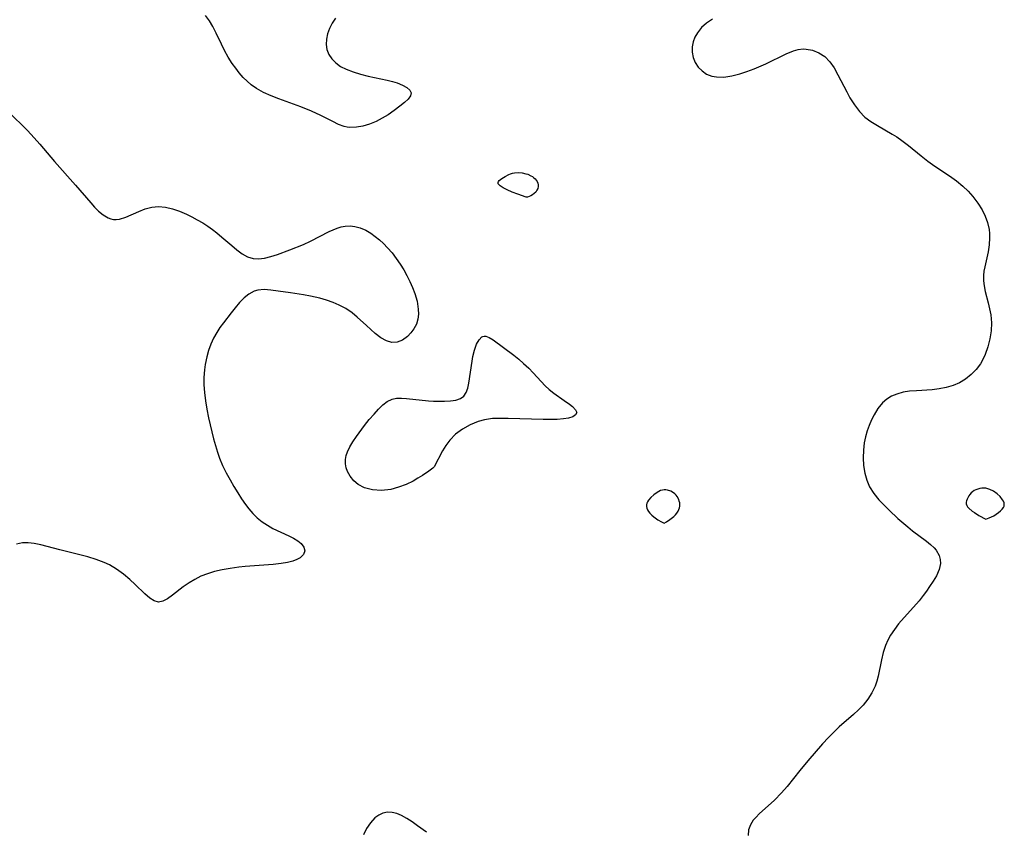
# Model space of a CAD drawing. Header units: inches. Extents: x 1073367 to 1082519, y 1569854 to 1574957.
# Tile 163 of 256: x 1076638 to 1076852, y 1572783 to 1572959. Entities that reach past the tile are written whole.
import ezdxf

# ---------------------------------------------------------------- set-up
doc = ezdxf.new("R2010")
doc.units = ezdxf.units.IN
doc.header["$MEASUREMENT"] = 0
doc.layers.add('CGG_CurvaNivelLidar_v1', color=7, linetype='Continuous', lineweight=30, true_color=0x008008)

msp = doc.modelspace()

# ---------------------------------------------------------------- linework, layer by layer
at = {"layer": 'CGG_CurvaNivelLidar_v1'}
for points in [[(1076707.0467, 1572959.3471, 68.5), (1076706.3553, 1572958.2215, 68.5), (1076705.7722, 1572957.0795, 68.5), (1076705.3312, 1572955.9144, 68.5), (1076705.067, 1572954.751, 68.5), (1076705.0132, 1572953.6071, 68.5), (1076705.2021, 1572952.4936, 68.5), (1076705.6221, 1572951.4435, 68.5), (1076706.2575, 1572950.4836, 68.5), (1076707.1263, 1572949.6115, 68.5), (1076708.1733, 1572948.8625, 68.5), (1076709.3621, 1572948.2357, 68.5), (1076710.8879, 1572947.6518, 68.5), (1076712.5115, 1572947.1742, 68.5), (1076714.1886, 1572946.7505, 68.5), (1076718.3023, 1572945.8445, 68.5), (1076719.4374, 1572945.563, 68.5), (1076720.4925, 1572945.2461, 68.5), (1076721.6533, 1572944.7883, 68.5), (1076722.5952, 1572944.2682, 68.5), (1076723.2517, 1572943.6977, 68.5), (1076723.5388, 1572943.0864, 68.5), (1076723.3816, 1572942.4201, 68.5), (1076722.8484, 1572941.7154, 68.5), (1076722.0442, 1572940.9675, 68.5), (1076721.0555, 1572940.1697, 68.5), (1076719.8401, 1572939.2467, 68.5), (1076718.5076, 1572938.3279, 68.5), (1076717.2406, 1572937.5736, 68.5), (1076715.9123, 1572936.9032, 68.5), (1076714.4798, 1572936.3177, 68.5), (1076713.0325, 1572935.8772, 68.5), (1076711.5964, 1572935.6148, 68.5), (1076710.1966, 1572935.5759, 68.5), (1076709.5982, 1572935.6448, 68.5), (1076708.964, 1572935.7854, 68.5), (1076707.7118, 1572936.2391, 68.5), (1076706.4709, 1572936.847, 68.5), (1076703.8963, 1572938.2083, 68.5), (1076701.8586, 1572939.1024, 68.5), (1076699.4962, 1572940.0336, 68.5), (1076694.7527, 1572941.7683, 68.5), (1076693.0526, 1572942.4389, 68.5), (1076691.4075, 1572943.1862, 68.5), (1076689.8497, 1572944.0544, 68.5), (1076688.7387, 1572944.8338, 68.5), (1076687.8329, 1572945.6092, 68.5), (1076686.9864, 1572946.4571, 68.5), (1076686.1417, 1572947.4254, 68.5), (1076685.3502, 1572948.4475, 68.5), (1076684.6082, 1572949.5119, 68.5), (1076683.7464, 1572950.888, 68.5), (1076682.9552, 1572952.2953, 68.5), (1076682.2345, 1572953.7158, 68.5), (1076681.1248, 1572956.0999, 68.5), (1076680.4119, 1572957.5076, 68.5), (1076679.6485, 1572958.7866, 68.5), (1076678.8143, 1572959.8817, 68.5)], [(1076789.0091, 1572959.0877, 69), (1076787.7425, 1572958.2734, 69), (1076786.6404, 1572957.2957, 69), (1076785.7426, 1572956.1759, 69), (1076785.203, 1572955.1934, 69), (1076784.8302, 1572954.1563, 69), (1076784.634, 1572953.0897, 69), (1076784.6339, 1572951.9223, 69), (1076784.847, 1572950.7857, 69), (1076785.2666, 1572949.7187, 69), (1076785.9229, 1572948.7159, 69), (1076786.7676, 1572947.8602, 69), (1076787.7689, 1572947.1834, 69), (1076788.9054, 1572946.7275, 69), (1076789.8828, 1572946.5485, 69), (1076791.5116, 1572946.5397, 69), (1076793.2335, 1572946.7861, 69), (1076795.0083, 1572947.2262, 69), (1076796.5372, 1572947.7189, 69), (1076798.0658, 1572948.2925, 69), (1076800.6062, 1572949.3871, 69), (1076805.0869, 1572951.589, 69), (1076806.6201, 1572952.221, 69), (1076807.6701, 1572952.5156, 69), (1076808.7437, 1572952.6334, 69), (1076809.372, 1572952.6179, 69), (1076810.8104, 1572952.3659, 69), (1076812.18, 1572951.8179, 69), (1076813.4372, 1572950.9678, 69), (1076814.542, 1572949.8552, 69), (1076815.4876, 1572948.5118, 69), (1076816.3224, 1572947.0162, 69), (1076818.2134, 1572943.3003, 69), (1076818.937, 1572942.0102, 69), (1076819.9047, 1572940.4747, 69), (1076820.9762, 1572939.0565, 69), (1076822.1897, 1572937.8118, 69), (1076823.4817, 1572936.8363, 69), (1076824.8826, 1572935.9829, 69), (1076828.1305, 1572934.1344, 69), (1076829.0899, 1572933.5306, 69), (1076830.2288, 1572932.7294, 69), (1076831.6288, 1572931.6429, 69), (1076834.4302, 1572929.3759, 69), (1076835.8963, 1572928.2625, 69), (1076837.3957, 1572927.1907, 69), (1076840.5677, 1572925.0684, 69), (1076842.0727, 1572923.975, 69), (1076843.4938, 1572922.7839, 69), (1076844.6031, 1572921.6967, 69), (1076845.6312, 1572920.5454, 69), (1076846.7255, 1572919.1346, 69), (1076847.6722, 1572917.6553, 69), (1076848.344, 1572916.3084, 69), (1076848.8546, 1572914.9179, 69), (1076849.199, 1572913.3777, 69), (1076849.2851, 1572912.4959, 69), (1076849.2995, 1572911.6087, 69), (1076849.187, 1572910.0857, 69), (1076848.9506, 1572908.5727, 69), (1076848.2371, 1572905.2555, 69), (1076848.0678, 1572904.3133, 69), (1076847.9655, 1572903.3745, 69), (1076847.9637, 1572902.2449, 69), (1076848.0907, 1572901.1224, 69), (1076848.3532, 1572899.9138, 69), (1076849.0068, 1572897.4318, 69), (1076849.2981, 1572896.1337, 69), (1076849.5275, 1572894.8097, 69), (1076849.6776, 1572893.1264, 69), (1076849.6131, 1572891.3568, 69), (1076849.3591, 1572889.6197, 69), (1076848.9373, 1572887.9078, 69), (1076848.3484, 1572886.2525, 69), (1076847.5779, 1572884.6909, 69), (1076847.2818, 1572884.2072, 69), (1076846.3579, 1572882.97, 69), (1076845.2828, 1572881.8597, 69), (1076844.0762, 1572880.8905, 69), (1076842.7485, 1572880.0856, 69), (1076841.3543, 1572879.4829, 69), (1076839.8797, 1572879.0403, 69), (1076838.3511, 1572878.741, 69), (1076836.8277, 1572878.5692, 69), (1076833.3631, 1572878.3547, 69), (1076831.8973, 1572878.2199, 69), (1076830.4805, 1572877.9941, 69), (1076829.1367, 1572877.6265, 69), (1076827.9949, 1572877.1289, 69), (1076826.9499, 1572876.4784, 69), (1076826.0191, 1572875.6819, 69), (1076825.0173, 1572874.4756, 69), (1076824.1671, 1572873.1034, 69), (1076823.5947, 1572871.9875, 69), (1076823.0866, 1572870.8191, 69), (1076822.6565, 1572869.6058, 69), (1076822.3113, 1572868.3344, 69), (1076822.0516, 1572867.0372, 69), (1076821.8392, 1572865.3871, 69), (1076821.7779, 1572863.7366, 69), (1076821.897, 1572862.072, 69), (1076822.1747, 1572860.446, 69), (1076822.5875, 1572858.9084, 69), (1076823.1884, 1572857.4587, 69), (1076824.1056, 1572856.0076, 69), (1076825.233, 1572854.6499, 69), (1076826.4868, 1572853.3416, 69), (1076827.4365, 1572852.4082, 69), (1076829.3695, 1572850.6002, 69), (1076831.4789, 1572848.7296, 69), (1076832.5563, 1572847.862, 69), (1076835.5804, 1572845.6547, 69), (1076836.4519, 1572844.9384, 69), (1076837.2196, 1572844.1915, 69), (1076837.668, 1572843.6577, 69), (1076838.3344, 1572842.4988, 69), (1076838.5513, 1572841.6664, 69), (1076838.5811, 1572840.798, 69), (1076838.3003, 1572839.4664, 69), (1076837.7135, 1572838.108, 69), (1076837.0418, 1572836.9401, 69), (1076836.261, 1572835.7566, 69), (1076835.581, 1572834.7958, 69), (1076834.8573, 1572833.8336, 69), (1076833.9438, 1572832.7029, 69), (1076829.5012, 1572827.6613, 69), (1076828.5787, 1572826.4609, 69), (1076827.7591, 1572825.2081, 69), (1076827.1729, 1572824.1137, 69), (1076826.6826, 1572822.9804, 69), (1076826.1769, 1572821.433, 69), (1076825.793, 1572819.8531, 69), (1076825.0633, 1572816.2966, 69), (1076824.7614, 1572815.1938, 69), (1076824.384, 1572814.1187, 69), (1076823.6973, 1572812.6655, 69), (1076822.8423, 1572811.2947, 69), (1076821.8333, 1572810.0169, 69), (1076820.8191, 1572808.9644, 69), (1076819.7254, 1572807.9624, 69), (1076816.5967, 1572805.239, 69), (1076815.3996, 1572804.1144, 69), (1076814.2362, 1572802.9415, 69), (1076812.9645, 1572801.5634, 69), (1076809.7525, 1572797.8966, 69), (1076808.0011, 1572795.7759, 69), (1076805.2437, 1572792.302, 69), (1076804.0613, 1572790.9397, 69), (1076802.484, 1572789.3225, 69), (1076799.1653, 1572786.3589, 69), (1076798.497, 1572785.6665, 69), (1076797.9091, 1572784.9543, 69), (1076797.2789, 1572783.9576, 69), (1076796.8836, 1572782.9187, 69), (1076796.7767, 1572781.6245, 69)], [(1076636.042, 1572938.9233, 68.5), (1076639.9807, 1572935.0114, 68.5), (1076640.8905, 1572934.0596, 68.5), (1076642.783, 1572931.9444, 68.5), (1076645.9834, 1572928.21, 68.5), (1076650.5383, 1572923.0226, 68.5), (1076653.8233, 1572919.2076, 68.5), (1076654.6756, 1572918.2653, 68.5), (1076655.5243, 1572917.4082, 68.5), (1076656.5408, 1572916.5517, 68.5), (1076657.5913, 1572915.9241, 68.5), (1076658.2183, 1572915.6962, 68.5), (1076658.7817, 1572915.5902, 68.5), (1076659.33, 1572915.5701, 68.5), (1076660.0791, 1572915.6599, 68.5), (1076661.4324, 1572916.0718, 68.5), (1076664.2728, 1572917.3244, 68.5), (1076665.669, 1572917.8536, 68.5), (1076667.114, 1572918.2366, 68.5), (1076668.5941, 1572918.3965, 68.5), (1076670.0906, 1572918.275, 68.5), (1076671.6046, 1572917.9192, 68.5), (1076673.1309, 1572917.3902, 68.5), (1076674.6237, 1572916.7523, 68.5), (1076675.8231, 1572916.1658, 68.5), (1076677.0116, 1572915.5239, 68.5), (1076678.1828, 1572914.8333, 68.5), (1076679.2891, 1572914.1238, 68.5), (1076680.2876, 1572913.4255, 68.5), (1076681.2516, 1572912.6905, 68.5), (1076682.3675, 1572911.7599, 68.5), (1076684.4882, 1572909.8866, 68.5), (1076685.6253, 1572908.9364, 68.5), (1076686.7671, 1572908.108, 68.5), (1076687.9319, 1572907.4622, 68.5), (1076689.139, 1572907.0705, 68.5), (1076690.2797, 1572906.9834, 68.5), (1076691.6281, 1572907.1422, 68.5), (1076693.0264, 1572907.4952, 68.5), (1076694.4728, 1572907.9694, 68.5), (1076697.151, 1572908.9606, 68.5), (1076700.0756, 1572910.1631, 68.5), (1076701.6115, 1572910.8718, 68.5), (1076705.6828, 1572912.9556, 68.5), (1076706.5527, 1572913.3422, 68.5), (1076707.4147, 1572913.6763, 68.5), (1076708.3044, 1572913.9553, 68.5), (1076709.1943, 1572914.1353, 68.5), (1076710.2232, 1572914.1873, 68.5), (1076711.2564, 1572914.0756, 68.5), (1076712.4478, 1572913.7516, 68.5), (1076713.6189, 1572913.246, 68.5), (1076714.7604, 1572912.5841, 68.5), (1076715.7141, 1572911.9037, 68.5), (1076716.641, 1572911.1397, 68.5), (1076717.528, 1572910.3201, 68.5), (1076718.3828, 1572909.4385, 68.5), (1076719.3535, 1572908.307, 68.5), (1076720.2685, 1572907.1069, 68.5), (1076721.1283, 1572905.8534, 68.5), (1076721.8899, 1572904.6272, 68.5), (1076722.5959, 1572903.3733, 68.5), (1076723.2426, 1572902.0943, 68.5), (1076723.8169, 1572900.8039, 68.5), (1076724.3049, 1572899.51, 68.5), (1076724.7948, 1572897.7874, 68.5), (1076725.0665, 1572896.1079, 68.5), (1076725.1011, 1572894.9926, 68.5), (1076724.9817, 1572893.9309, 68.5), (1076724.6423, 1572892.8225, 68.5), (1076724.1193, 1572891.8089, 68.5), (1076723.4547, 1572890.9023, 68.5), (1076722.6829, 1572890.1211, 68.5), (1076721.6234, 1572889.3662, 68.5), (1076720.4934, 1572888.901, 68.5), (1076719.3349, 1572888.8063, 68.5), (1076718.1394, 1572889.1608, 68.5), (1076716.939, 1572889.8729, 68.5), (1076715.7163, 1572890.8178, 68.5), (1076713.7974, 1572892.4889, 68.5), (1076711.7606, 1572894.3533, 68.5), (1076710.6458, 1572895.2827, 68.5), (1076709.3157, 1572896.1923, 68.5), (1076707.8798, 1572896.9707, 68.5), (1076706.5262, 1572897.5493, 68.5), (1076705.1197, 1572898.033, 68.5), (1076703.6757, 1572898.4361, 68.5), (1076701.6304, 1572898.8926, 68.5), (1076700.1138, 1572899.1764, 68.5), (1076697.2421, 1572899.6344, 68.5), (1076694.613, 1572900.0092, 68.5), (1076693.0312, 1572900.2164, 68.5), (1076691.5369, 1572900.3139, 68.5), (1076690.1378, 1572900.1924, 68.5), (1076689.3588, 1572899.9688, 68.5), (1076688.2288, 1572899.368, 68.5), (1076687.1827, 1572898.5221, 68.5), (1076686.1876, 1572897.5008, 68.5), (1076685.2143, 1572896.3618, 68.5), (1076684.3367, 1572895.2725, 68.5), (1076682.6828, 1572893.1361, 68.5), (1076681.9337, 1572892.0971, 68.5), (1076681.2361, 1572891.0159, 68.5), (1076680.5528, 1572889.7602, 68.5), (1076679.9613, 1572888.4468, 68.5), (1076679.4602, 1572887.0874, 68.5), (1076679.0528, 1572885.6913, 68.5), (1076678.7048, 1572884.0207, 68.5), (1076678.5524, 1572882.8766, 68.5), (1076678.4509, 1572881.2517, 68.5), (1076678.4615, 1572879.6156, 68.5), (1076678.563, 1572877.977, 68.5), (1076678.7663, 1572876.1518, 68.5), (1076679.0525, 1572874.3442, 68.5), (1076679.4172, 1572872.4736, 68.5), (1076680.139, 1572869.3949, 68.5), (1076680.5483, 1572867.8608, 68.5), (1076681.3839, 1572865.0014, 68.5), (1076681.8356, 1572863.6858, 68.5), (1076682.5082, 1572862.0676, 68.5), (1076683.2789, 1572860.4857, 68.5), (1076684.1203, 1572858.9355, 68.5), (1076684.9477, 1572857.5217, 68.5), (1076685.808, 1572856.1389, 68.5), (1076686.649, 1572854.8619, 68.5), (1076687.5097, 1572853.6282, 68.5), (1076688.2091, 1572852.6915, 68.5), (1076689.0753, 1572851.6677, 68.5), (1076690.0188, 1572850.7292, 68.5), (1076691.0969, 1572849.8552, 68.5), (1076692.2457, 1572849.0864, 68.5), (1076693.439, 1572848.4135, 68.5), (1076696.9157, 1572846.7764, 68.5), (1076697.9368, 1572846.2623, 68.5), (1076698.8641, 1572845.7108, 68.5), (1076699.6113, 1572845.1161, 68.5), (1076700.1982, 1572844.3242, 68.5), (1076700.372, 1572843.5029, 68.5), (1076700.0872, 1572842.7301, 68.5), (1076699.4045, 1572842.0498, 68.5), (1076698.6838, 1572841.6355, 68.5), (1076697.8145, 1572841.2994, 68.5), (1076696.6042, 1572840.989, 68.5), (1076695.262, 1572840.7649, 68.5), (1076693.5381, 1572840.5797, 68.5), (1076687.4449, 1572840.1221, 68.5), (1076686.008, 1572839.9741, 68.5), (1076684.1812, 1572839.7263, 68.5), (1076682.383, 1572839.4052, 68.5), (1076680.7687, 1572839.0339, 68.5), (1076679.2098, 1572838.5611, 68.5), (1076677.8004, 1572837.9966, 68.5), (1076676.4631, 1572837.3307, 68.5), (1076675.2063, 1572836.5818, 68.5), (1076673.9257, 1572835.6883, 68.5), (1076671.6426, 1572833.9096, 68.5), (1076670.5352, 1572833.1065, 68.5), (1076669.5421, 1572832.5855, 68.5), (1076668.5742, 1572832.4053, 68.5), (1076667.6166, 1572832.6513, 68.5), (1076666.6554, 1572833.2465, 68.5), (1076665.6012, 1572834.1544, 68.5), (1076663.4961, 1572836.2157, 68.5), (1076662.3377, 1572837.3023, 68.5), (1076660.9552, 1572838.4608, 68.5), (1076659.4681, 1572839.5319, 68.5), (1076657.8783, 1572840.4713, 68.5), (1076656.7869, 1572840.9913, 68.5), (1076655.0386, 1572841.6552, 68.5), (1076653.2319, 1572842.2006, 68.5), (1076647.1387, 1572843.7295, 68.5), (1076643.01, 1572844.8094, 68.5), (1076641.5638, 1572845.1183, 68.5), (1076640.2414, 1572845.2937, 68.5), (1076638.9724, 1572845.2722, 68.5), (1076637.7106, 1572844.9835, 68.5)], [(1076726.8276, 1572782.3463, 69), (1076724.9064, 1572783.782, 69), (1076723.736, 1572784.6034, 69), (1076722.5813, 1572785.3441, 69), (1076721.4417, 1572785.9693, 69), (1076720.3877, 1572786.4142, 69), (1076719.3542, 1572786.6838, 69), (1076718.3496, 1572786.7331, 69), (1076717.3856, 1572786.5268, 69), (1076716.4715, 1572786.0915, 69), (1076715.6212, 1572785.4618, 69), (1076714.648, 1572784.4189, 69), (1076713.8144, 1572783.1677, 69), (1076713.1449, 1572781.7765, 69)]]:
    msp.add_polyline3d(points, dxfattribs=at)
for points in [[(1076748.5, 1572920.4019, 68.5), (1076746.6743, 1572921.0509, 68.5), (1076745.4782, 1572921.5382, 68.5), (1076744.3668, 1572922.042, 68.5), (1076743.53, 1572922.4819, 68.5), (1076742.867, 1572922.9133, 68.5), (1076742.6178, 1572923.1324, 68.5), (1076742.4508, 1572923.3542, 68.5), (1076742.3945, 1572923.5792, 68.5), (1076742.4691, 1572923.8037, 68.5), (1076742.648, 1572924.0303, 68.5), (1076742.9021, 1572924.2573, 68.5), (1076743.2099, 1572924.4828, 68.5), (1076743.9291, 1572924.9201, 68.5), (1076744.728, 1572925.3158, 68.5), (1076745.1453, 1572925.4845, 68.5), (1076745.5719, 1572925.6229, 68.5), (1076746.0071, 1572925.7193, 68.5), (1076746.8295, 1572925.7663, 68.5), (1076747.6603, 1572925.6861, 68.5), (1076748.4779, 1572925.5086, 68.5), (1076748.8552, 1572925.3902, 68.5), (1076749.5682, 1572925.0824, 68.5), (1076749.8934, 1572924.8869, 68.5), (1076750.1918, 1572924.6566, 68.5), (1076750.4587, 1572924.3973, 68.5), (1076750.6915, 1572924.1138, 68.5), (1076750.8845, 1572923.8098, 68.5), (1076751.0287, 1572923.4871, 68.5), (1076751.1169, 1572923.1324, 68.5), (1076751.12, 1572922.7423, 68.5), (1076751.0313, 1572922.327, 68.5), (1076750.8575, 1572921.9124, 68.5), (1076750.6055, 1572921.5239, 68.5), (1076750.2835, 1572921.1851, 68.5), (1076749.9009, 1572920.9078, 68.5), (1076749.499, 1572920.6957, 68.5), (1076748.7976, 1572920.4453, 68.5)], [(1076728.5, 1572861.7794, 68.5), (1076728.2552, 1572861.5187, 68.5), (1076727.357, 1572860.8348, 68.5), (1076725.9468, 1572859.8872, 68.5), (1076724.9861, 1572859.3033, 68.5), (1076723.9256, 1572858.7141, 68.5), (1076722.4027, 1572857.9751, 68.5), (1076720.7845, 1572857.3443, 68.5), (1076719.1163, 1572856.8916, 68.5), (1076717.0817, 1572856.6588, 68.5), (1076715.1268, 1572856.7726, 68.5), (1076713.3833, 1572857.2083, 68.5), (1076711.9697, 1572857.9351, 68.5), (1076711.0164, 1572858.7758, 68.5), (1076710.2348, 1572859.7334, 68.5), (1076709.6468, 1572860.7809, 68.5), (1076709.3549, 1572861.6094, 68.5), (1076709.2039, 1572862.466, 68.5), (1076709.2158, 1572863.4186, 68.5), (1076709.3748, 1572864.2372, 68.5), (1076709.6603, 1572865.0623, 68.5), (1076710.1925, 1572866.1628, 68.5), (1076710.8513, 1572867.2624, 68.5), (1076711.5967, 1572868.3607, 68.5), (1076713.3938, 1572870.7728, 68.5), (1076714.4112, 1572872.0574, 68.5), (1076715.4346, 1572873.281, 68.5), (1076716.4188, 1572874.3697, 68.5), (1076717.3574, 1572875.2844, 68.5), (1076718.3245, 1572876.0235, 68.5), (1076719.3556, 1572876.5196, 68.5), (1076720.344, 1572876.7162, 68.5), (1076721.4037, 1572876.7391, 68.5), (1076722.529, 1572876.6586, 68.5), (1076727.2776, 1572876.1304, 68.5), (1076728.3877, 1572876.055, 68.5), (1076729.5911, 1572876.0377, 68.5), (1076730.754, 1572876.0709, 68.5), (1076732.0366, 1572876.1529, 68.5), (1076733.2021, 1572876.3203, 68.5), (1076734.2043, 1572876.6325, 68.5), (1076734.9876, 1572877.1573, 68.5), (1076735.5021, 1572877.9212, 68.5), (1076735.832, 1572878.8947, 68.5), (1076736.0534, 1572880.0222, 68.5), (1076736.7755, 1572884.7746, 68.5), (1076736.9488, 1572885.756, 68.5), (1076737.2934, 1572887.1785, 68.5), (1076737.7348, 1572888.4319, 68.5), (1076738.2706, 1572889.4264, 68.5), (1076738.9057, 1572890.0512, 68.5), (1076739.0969, 1572890.1398, 68.5), (1076739.396, 1572890.2011, 68.5), (1076739.7495, 1572890.1775, 68.5), (1076740.5027, 1572889.8993, 68.5), (1076741.3369, 1572889.3875, 68.5), (1076745.8085, 1572886.0776, 68.5), (1076746.9017, 1572885.2117, 68.5), (1076747.9744, 1572884.2864, 68.5), (1076749.0717, 1572883.2386, 68.5), (1076750.0501, 1572882.2209, 68.5), (1076752.6344, 1572879.3934, 68.5), (1076753.4842, 1572878.5909, 68.5), (1076754.5168, 1572877.7843, 68.5), (1076756.8042, 1572876.2404, 68.5), (1076757.9128, 1572875.4555, 68.5), (1076758.6084, 1572874.8942, 68.5), (1076759.2653, 1572874.2198, 68.5), (1076759.5123, 1572873.6125, 68.5), (1076759.2741, 1572873.1141, 68.5), (1076758.6451, 1572872.7004, 68.5), (1076757.7468, 1572872.4102, 68.5), (1076756.6162, 1572872.2273, 68.5), (1076755.2717, 1572872.1213, 68.5), (1076753.7916, 1572872.0768, 68.5), (1076752.2136, 1572872.0794, 68.5), (1076744.5727, 1572872.329, 68.5), (1076742.8686, 1572872.3381, 68.5), (1076741.1843, 1572872.2781, 68.5), (1076739.4326, 1572872.0167, 68.5), (1076738.088, 1572871.6402, 68.5), (1076736.3391, 1572870.9321, 68.5), (1076734.6753, 1572870.0069, 68.5), (1076733.172, 1572868.8913, 68.5), (1076731.8957, 1572867.6181, 68.5), (1076731.0196, 1572866.4562, 68.5), (1076730.3047, 1572865.288, 68.5)], [(1076778.5, 1572849.5828, 69), (1076779.026, 1572849.8536, 69), (1076779.7838, 1572850.3214, 69), (1076780.6123, 1572850.9756, 69), (1076780.979, 1572851.3522, 69), (1076781.2973, 1572851.7494, 69), (1076781.5557, 1572852.1492, 69), (1076781.7428, 1572852.5329, 69), (1076781.8584, 1572852.8924, 69), (1076781.9298, 1572853.2528, 69), (1076781.9505, 1572853.6141, 69), (1076781.9127, 1572853.9764, 69), (1076781.8251, 1572854.3347, 69), (1076781.6974, 1572854.6858, 69), (1076781.344, 1572855.35, 69), (1076781.122, 1572855.6523, 69), (1076780.8678, 1572855.925, 69), (1076780.5836, 1572856.1583, 69), (1076779.9442, 1572856.5248, 69), (1076779.2524, 1572856.7573, 69), (1076778.8984, 1572856.8128, 69), (1076778.5438, 1572856.8161, 69), (1076778.1528, 1572856.75, 69), (1076777.7661, 1572856.6233, 69), (1076777.0113, 1572856.2428, 69), (1076776.2981, 1572855.7454, 69), (1076775.66, 1572855.1656, 69), (1076775.1198, 1572854.5348, 69), (1076774.9044, 1572854.2073, 69), (1076774.7432, 1572853.8732, 69), (1076774.6561, 1572853.5326, 69), (1076774.6617, 1572853.1803, 69), (1076774.7476, 1572852.824, 69), (1076774.8955, 1572852.4673, 69), (1076775.1155, 1572852.0966, 69), (1076775.4316, 1572851.6971, 69), (1076775.8243, 1572851.292, 69), (1076776.273, 1572850.9047, 69), (1076777.1648, 1572850.2911, 69), (1076777.9603, 1572849.8461, 69)], [(1076848.5, 1572850.4507, 69.5), (1076849.2065, 1572850.7069, 69.5), (1076850.1965, 1572851.1802, 69.5), (1076850.7142, 1572851.4915, 69.5), (1076851.2117, 1572851.8413, 69.5), (1076851.6605, 1572852.2121, 69.5), (1076852.0317, 1572852.5856, 69.5), (1076852.2961, 1572852.9428, 69.5), (1076852.4409, 1572853.2766, 69.5), (1076852.4924, 1572853.6138, 69.5), (1076852.4383, 1572853.957, 69.5), (1076852.2989, 1572854.3025, 69.5), (1076852.0972, 1572854.6472, 69.5), (1076851.5659, 1572855.3197, 69.5), (1076850.9141, 1572855.9386, 69.5), (1076850.1431, 1572856.476, 69.5), (1076849.3103, 1572856.8931, 69.5), (1076848.8787, 1572857.0417, 69.5), (1076848.4389, 1572857.1345, 69.5), (1076848.0098, 1572857.1602, 69.5), (1076847.5781, 1572857.1324, 69.5), (1076847.1487, 1572857.0605, 69.5), (1076846.3187, 1572856.8037, 69.5), (1076845.9319, 1572856.6187, 69.5), (1076845.5764, 1572856.3896, 69.5), (1076845.2719, 1572856.1224, 69.5), (1076845.0027, 1572855.8189, 69.5), (1076844.7662, 1572855.4899, 69.5), (1076844.3962, 1572854.79, 69.5), (1076844.2744, 1572854.4333, 69.5), (1076844.2096, 1572854.0812, 69.5), (1076844.22, 1572853.7404, 69.5), (1076844.3175, 1572853.4256, 69.5), (1076844.4886, 1572853.1255, 69.5), (1076844.7459, 1572852.8194, 69.5), (1076845.5222, 1572852.1623, 69.5), (1076845.9915, 1572851.8337, 69.5), (1076846.9716, 1572851.2319, 69.5)]]:
    msp.add_polyline3d(points, close=True, dxfattribs=at)

doc.saveas('drawing.dxf')
